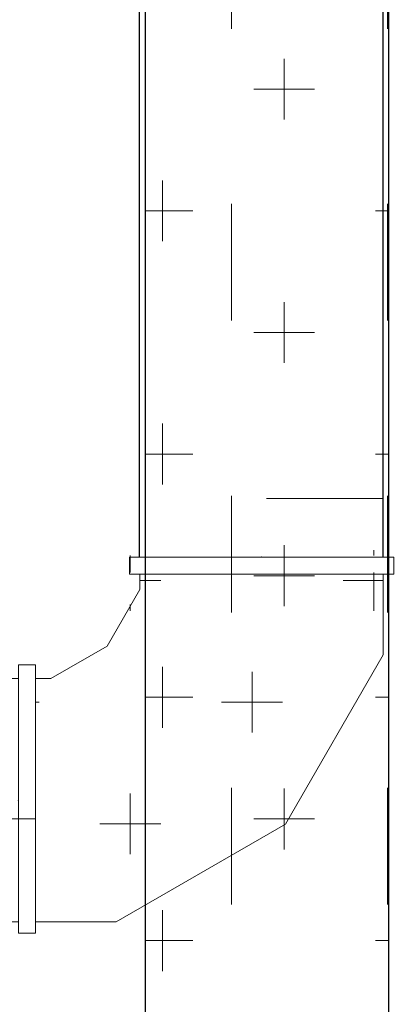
# Model space of a CAD drawing. Header units: millimetres. Extents: x -367720 to -162733, y 309172 to 337444.
# Tile 156 of 256: x -351786 to -351395, y 322233 to 323245. Entities that reach past the tile are written whole.
import ezdxf

# ---------------------------------------------------------------- set-up
doc = ezdxf.new("R2010")
doc.units = ezdxf.units.MM
doc.header["$LTSCALE"] = 10
doc.header["$MEASUREMENT"] = 0
doc.linetypes.add('ACAD_ISO03W100', pattern=[30, 12, -18])
doc.layers.get('0').update_dxf_attribs({"color": 255, "lineweight": 13})
for name, color, linetype, lineweight in [('VZ1', 6, 'Continuous', 18), ('vzt-izolace', 50, 'Continuous', 9), ('vzt-odvod', 6, 'Continuous', 40), ('vzt-přívod', 2, 'Continuous', 40), ('vzt-spiro', 50, 'Continuous', 5), ('vzt-čárkkovaná', 50, 'ACAD_ISO03W100', 9)]:
    doc.layers.add(name, color=color, linetype=linetype, lineweight=lineweight)
doc.styles.add('ROMANS', font='ROMANS.shx', dxfattribs={"height": 80})
pattern_1 = [(0, (-810420.72, 72798.83), (125, 125), [62.5, -187.5]), (90, (-810389.47, 72767.58), (-125, 125), [62.5, -187.5])]

# ---------------------------------------------------------------- blocks, each defined once
blk = doc.blocks.new('A$C494D1851')
at = {"layer": 'vzt-spiro'}
for p, q in [((124.7, 445.7), (106.9, 445.7)), ((106.9, 445.7), (106.9, 174.3)), ((124.7, 435.7), (124.7, 445.7)), ((124.7, 435.7), (124.7, 174.3)), ((24.2, 435), (-149.8, 334.5)), ((106.9, 435), (24.2, 435)), ((-149.8, 334.5), (-250.3, 160.5)), ((91.2, 185), (33.2, 151.5)), ((106.9, 185), (91.2, 185)), ((124.7, 174.3), (106.9, 174.3)), ((-250.3, 160.5), (-250.3, 78)), ((33.2, 151.5), (-0.3, 93.5)), ((-0.3, 93.5), (-0.3, 77.7)), ((-261.8, 77.7), (13.9, 77.7)), ((-261.8, 77.7), (-261.8, 60.4)), ((13.9, 77.7), (13.9, 60.4)), ((-261.8, 60.4), (13.9, 60.4))]:
    blk.add_line(p, q, dxfattribs=at)
for p in [(124.7, 310), (-125.3, 60)]:
    blk.add_point(p, dxfattribs=at)
at = {"layer": 'vzt-čárkkovaná'}
for p, q in [((184.7, 435), (124.7, 435)), ((184.7, 435), (184.7, 184.7)), ((184.7, 184.7), (124.7, 184.7)), ((-250.3, 0), (-250.3, 60.4)), ((0, 0), (0, 60.4)), ((-250.3, 0), (0, 0))]:
    blk.add_line(p, q, dxfattribs=at)
blk = doc.blocks.new('A$C44067DDB')
at = {"layer": 'vzt-izolace'}
h = blk.add_hatch(dxfattribs=at)
h.set_pattern_fill('CROSS', color=256, scale=500)
h.set_pattern_definition([(0, (-810420.72, 117365.74), (125, 125), [62.5, -187.5]), (90, (-810389.47, 117334.5), (-125, 125), [62.5, -187.5])])
edge = h.paths.add_edge_path()
edge.add_line((13267.2892, 11556.6431), (13267.2892, 11280.9155))
edge = h.paths.add_edge_path()
edge.add_line((13284.6221, 11556.6431), (13284.6221, 11280.9155))
edge = h.paths.add_edge_path()
edge.add_arc((13035.0379, 11420.1415), 135, 67.8083934, 292.1916066)
edge = h.paths.add_edge_path(flags=16)
edge.add_arc((13035.0379, 11420.1415), 125, 90, 270)
edge = h.paths.add_edge_path()
edge.add_line((13035.0379, 11545.1415), (13267.0793, 11545.1415))
edge = h.paths.add_edge_path()
edge.add_line((13267.2892, 11556.6431), (13284.6221, 11556.6431))
edge = h.paths.add_edge_path()
edge.add_line((13035.0379, 11295.1415), (13267.2892, 11295.1415))
edge = h.paths.add_edge_path()
edge.add_line((13267.2892, 11280.9155), (13284.6221, 11280.9155))
edge = h.paths.add_edge_path()
edge.add_line((13345.0379, 11545.1415), (13345.0379, 11295.1415))
edge = h.paths.add_edge_path()
edge.add_line((13345.0379, 11545.1415), (13284.6221, 11545.1415))
edge = h.paths.add_edge_path()
edge.add_line((13345.0379, 11295.1415), (13284.6221, 11295.1415))
edge = h.paths.add_edge_path()
edge.add_line((13436.2892, 11836.6431), (13436.2892, 11560.9155))
edge = h.paths.add_edge_path()
edge.add_line((13453.6221, 11836.6431), (13453.6221, 11560.9155))
edge = h.paths.add_edge_path()
edge.add_arc((13204.0379, 11700.1415), 135, 67.8083934, 292.1916066)
edge = h.paths.add_edge_path(flags=16)
edge.add_arc((13204.0379, 11700.1415), 125, 90, 270)
edge = h.paths.add_edge_path()
edge.add_line((13204.0379, 11825.1415), (13436.0793, 11825.1415))
edge = h.paths.add_edge_path()
edge.add_line((13436.2892, 11836.6431), (13453.6221, 11836.6431))
edge = h.paths.add_edge_path()
edge.add_line((13204.0379, 11575.1415), (13436.2892, 11575.1415))
edge = h.paths.add_edge_path()
edge.add_line((13436.2892, 11560.9155), (13453.6221, 11560.9155))
edge = h.paths.add_edge_path()
edge.add_line((13514.0379, 11825.1415), (13514.0379, 11575.1415))
edge = h.paths.add_edge_path()
edge.add_line((13514.0379, 11825.1415), (13453.6221, 11825.1415))
edge = h.paths.add_edge_path()
edge.add_line((13514.0379, 11575.1415), (13453.6221, 11575.1415))
edge = h.paths.add_edge_path()
edge.add_line((13501.3145, 11825.8656), (13501.3145, 11835.8595))
edge = h.paths.add_edge_path()
edge.add_line((13501.3145, 11835.8595), (13519.0632, 11835.8595))
edge = h.paths.add_edge_path()
edge.add_line((13519.0632, 11835.8595), (13519.0632, 11564.4235))
edge = h.paths.add_edge_path()
edge.add_line((13501.3145, 11825.8656), (13501.3145, 11564.4235))
edge = h.paths.add_edge_path()
edge.add_line((13887.8161, 11467.8902), (13612.0885, 11467.8902))
edge = h.paths.add_edge_path()
edge.add_line((13612.0885, 11467.8902), (13612.0885, 11450.5573))
edge = h.paths.add_edge_path()
edge.add_line((13601.7955, 11825.1415), (13775.8336, 11724.6606))
edge = h.paths.add_edge_path()
edge.add_line((13775.8336, 11724.6606), (13876.3145, 11550.6225))
edge = h.paths.add_edge_path()
edge.add_line((13519.0632, 11825.1415), (13601.7955, 11825.1415))
edge = h.paths.add_edge_path()
edge.add_line((13534.8082, 11575.1415), (13592.8209, 11541.6479))
edge = h.paths.add_edge_path()
edge.add_line((13592.8209, 11541.6479), (13626.3145, 11483.6352))
edge = h.paths.add_edge_path()
edge.add_line((13626.3145, 11483.6352), (13626.3145, 11467.8902))
edge = h.paths.add_edge_path()
edge.add_line((13876.3145, 11550.6225), (13876.3145, 11468.1))
edge = h.paths.add_edge_path()
edge.add_line((13501.3145, 11564.4235), (13519.0632, 11564.4235))
edge = h.paths.add_edge_path()
edge.add_line((13519.0632, 11575.1415), (13534.8082, 11575.1415))
edge = h.paths.add_edge_path()
edge.add_line((13887.8161, 11467.8902), (13887.8161, 11450.5573))
edge = h.paths.add_edge_path()
edge.add_line((13887.8161, 11450.5573), (13612.0885, 11450.5573))
edge = h.paths.add_edge_path()
edge.add_line((13876.3145, 11390.1415), (13626.002, 11390.1415))
edge = h.paths.add_edge_path()
edge.add_line((13876.3145, 11390.1415), (13876.3145, 11450.5573))
edge = h.paths.add_edge_path()
edge.add_line((13626.002, 11390.1415), (13626.002, 11450.5573))
edge = h.paths.add_edge_path()
edge.add_line((13441.3145, 11825.1415), (13441.3145, 11574.829))
edge = h.paths.add_edge_path()
edge.add_line((13441.3145, 11574.829), (13501.3145, 11574.829))
edge = h.paths.add_edge_path()
edge.add_line((13441.3145, 11825.1415), (13501.3145, 11825.1415))
edge = h.paths.add_edge_path()
edge.add_line((13388.5379, 10975.785), (13388.5379, 11225.785))
edge = h.paths.add_edge_path()
edge.add_line((13388.5379, 11225.785), (13448.5379, 11225.785))
edge = h.paths.add_edge_path()
edge.add_line((13448.5379, 11229.785), (13448.5379, 10971.785))
edge = h.paths.add_edge_path()
edge.add_line((13448.5379, 11229.785), (13456.5379, 11229.785))
edge = h.paths.add_edge_path()
edge.add_line((13456.5379, 11229.785), (13456.5379, 10971.785))
edge = h.paths.add_edge_path()
edge.add_line((13594.5379, 11184.785), (13594.5379, 11016.785))
edge = h.paths.add_edge_path()
edge.add_line((13602.5379, 11184.785), (13602.5379, 11016.785))
edge = h.paths.add_edge_path()
edge.add_line((13642.5379, 11180.785), (13602.5379, 11180.785))
edge = h.paths.add_edge_path()
edge.add_line((13642.5379, 11020.785), (13642.5379, 11180.785))
edge = h.paths.add_edge_path()
edge.add_line((13602.5379, 11184.785), (13594.5379, 11184.785))
edge = h.paths.add_edge_path()
edge.add_line((13456.5379, 11225.785), (13594.5379, 11180.785))
edge = h.paths.add_edge_path()
edge.add_line((13388.5379, 10975.785), (13448.5379, 10975.785))
edge = h.paths.add_edge_path()
edge.add_line((13448.5379, 10971.785), (13456.5379, 10971.785))
edge = h.paths.add_edge_path()
edge.add_line((13642.5379, 11020.785), (13602.5379, 11020.785))
edge = h.paths.add_edge_path()
edge.add_line((13602.5379, 11016.785), (13594.5379, 11016.785))
edge = h.paths.add_edge_path()
edge.add_line((13456.5379, 10975.785), (13594.5379, 11020.785))
edge = h.paths.add_edge_path()
edge.add_line((13376.0379, 10975.785), (13263.249, 10975.785))
edge = h.paths.add_edge_path()
edge.add_line((13376.0379, 11225.785), (13265.0678, 11225.785))
edge = h.paths.add_edge_path()
edge.add_arc((13205.0379, 11100.785), 137.5, 0, 360)
edge = h.paths.add_edge_path()
edge.add_line((13012.1629, 10963.285), (13012.1629, 11100.785))
edge = h.paths.add_edge_path()
edge.add_line((13024.6629, 11100.785), (13024.6629, 10963.285))
edge = h.paths.add_edge_path()
edge.add_line((13148.6633, 10975.785), (13024.6629, 10975.785))
edge = h.paths.add_edge_path()
edge.add_line((13145.6319, 11225.785), (13024.6629, 11225.785))
edge = h.paths.add_edge_path()
edge.add_line((12952.1629, 11100.785), (12952.1629, 11225.785))
edge = h.paths.add_edge_path()
edge.add_line((13012.1629, 11238.285), (13012.1629, 11100.785))
edge = h.paths.add_edge_path()
edge.add_line((13024.6629, 11100.785), (13024.6629, 11238.285))
edge = h.paths.add_edge_path()
edge.add_line((12952.1629, 11225.785), (13012.1629, 11225.785))
edge = h.paths.add_edge_path()
edge.add_line((13012.1629, 11238.285), (13024.6629, 11238.285))
edge = h.paths.add_edge_path()
edge.add_line((12952.1629, 11100.785), (12952.1629, 10975.785))
edge = h.paths.add_edge_path()
edge.add_line((12952.1629, 10975.785), (13012.1629, 10975.785))
edge = h.paths.add_edge_path(flags=16)
edge.add_arc((13205.0379, 11100.785), 125, 0, 360)
edge = h.paths.add_edge_path()
edge.add_line((13012.1629, 10963.285), (13024.6629, 10963.285))
edge = h.paths.add_edge_path()
edge.add_line((13388.5379, 10963.285), (13388.5379, 11100.785))
edge = h.paths.add_edge_path()
edge.add_line((13376.0379, 11100.785), (13376.0379, 10963.285))
edge = h.paths.add_edge_path()
edge.add_line((13376.0379, 11100.785), (13376.0379, 11238.285))
edge = h.paths.add_edge_path()
edge.add_line((13388.5379, 11238.285), (13388.5379, 11100.785))
edge = h.paths.add_edge_path(flags=16)
edge.add_line((13448.5379, 11100.785), (13448.5379, 11225.785))
edge = h.paths.add_edge_path()
edge.add_line((13388.5379, 11238.285), (13376.0379, 11238.285))
edge = h.paths.add_edge_path(flags=16)
edge.add_line((13448.5379, 11100.785), (13448.5379, 10975.785))
edge = h.paths.add_edge_path()
edge.add_line((13388.5379, 10963.285), (13376.0379, 10963.285))
edge = h.paths.add_edge_path()
edge.add_line((12420.4521, 10916.4949), (12420.4521, 10926.4887))
edge = h.paths.add_edge_path()
edge.add_line((12420.4521, 10926.4887), (12402.7034, 10926.4887))
edge = h.paths.add_edge_path()
edge.add_line((12402.7034, 10926.4887), (12402.7034, 10655.0528))
edge = h.paths.add_edge_path()
edge.add_line((12420.4521, 10916.4949), (12420.4521, 10655.0528))
edge = h.paths.add_edge_path()
edge.add_line((12128.4933, 10813.6908), (12323.4622, 10618.7219))
edge = h.paths.add_edge_path()
edge.add_line((12323.4622, 10618.7219), (12311.206, 10606.4657))
edge = h.paths.add_edge_path()
edge.add_line((12402.7034, 10915.7707), (12319.9712, 10915.7707))
edge = h.paths.add_edge_path()
edge.add_line((12324.5362, 10639.9146), (12313.4029, 10628.7812))
edge = h.paths.add_edge_path()
edge.add_line((12195.1267, 10864.0585), (12136.7746, 10805.7063))
edge = h.paths.add_edge_path()
edge.add_line((12420.4521, 10655.0528), (12402.7034, 10655.0528))
edge = h.paths.add_edge_path()
edge.add_line((12402.7034, 10665.7707), (12386.9585, 10665.7707))
edge = h.paths.add_edge_path()
edge.add_line((12128.4933, 10813.6908), (12116.2371, 10801.4346))
edge = h.paths.add_edge_path()
edge.add_line((12116.2371, 10801.4346), (12311.206, 10606.4657))
edge = h.paths.add_edge_path()
edge.add_line((12081.6496, 10750.5813), (12258.4263, 10573.8046))
edge = h.paths.add_edge_path()
edge.add_line((12081.6496, 10750.5813), (12124.37, 10793.3017))
edge = h.paths.add_edge_path()
edge.add_line((12258.6472, 10573.5836), (12301.3676, 10616.3041))
edge = h.paths.add_edge_path()
edge.add_line((12480.4521, 10915.7707), (12480.4521, 10665.4582))
edge = h.paths.add_edge_path()
edge.add_line((12480.4521, 10665.4582), (12420.4521, 10665.4582))
edge = h.paths.add_edge_path()
edge.add_line((12480.4521, 10915.7707), (12420.4521, 10915.7707))
edge = h.paths.add_edge_path()
edge.add_line((12195.1267, 10864.0585), (12319.9712, 10915.7707))
edge = h.paths.add_edge_path()
edge.add_line((12324.5362, 10639.9146), (12386.9585, 10665.7707))
edge = h.paths.add_edge_path()
edge.add_line((12785.0379, 10935.785), (12785.0379, 10645.785))
edge = h.paths.add_edge_path(flags=17)
edge.add_line((13160.0379, 10790.785), (13143.291, 10728.285))
edge.add_line((13143.291, 10728.285), (13160.0379, 10790.785))
edge.add_line((13160.0379, 10790.785), (13143.291, 10728.285))
edge.add_line((13143.291, 10728.285), (13160.0379, 10790.785))
edge.add_line((13160.0379, 10790.785), (13143.291, 10728.285))
edge.add_line((13143.291, 10728.285), (13160.0379, 10790.785))
edge.add_line((13160.0379, 10790.785), (13143.291, 10728.285))
edge.add_line((13143.291, 10728.285), (13160.0379, 10790.785))
edge.add_line((13160.0379, 10790.785), (13143.291, 10728.285))
edge.add_line((13143.291, 10728.285), (13160.0379, 10790.785))
edge.add_line((13160.0379, 10790.785), (13143.291, 10728.285))
edge.add_line((13143.291, 10728.285), (13160.0379, 10790.785))
edge.add_line((13160.0379, 10790.785), (13143.291, 10728.285))
edge.add_line((13143.291, 10728.285), (13160.0379, 10790.785))
edge.add_line((13160.0379, 10790.785), (13143.291, 10728.285))
edge.add_line((13143.291, 10728.285), (13160.0379, 10790.785))
edge.add_line((13143.291, 10728.285), (13097.5379, 10682.5318))
edge.add_line((13097.5379, 10682.5318), (13143.291, 10728.285))
edge.add_line((13143.291, 10728.285), (13097.5379, 10682.5318))
edge.add_line((13097.5379, 10682.5318), (13143.291, 10728.285))
edge.add_line((13143.291, 10728.285), (13097.5379, 10682.5318))
edge.add_line((13097.5379, 10682.5318), (13143.291, 10728.285))
edge.add_line((13143.291, 10728.285), (13097.5379, 10682.5318))
edge.add_line((13097.5379, 10682.5318), (13143.291, 10728.285))
edge.add_line((13143.291, 10728.285), (13097.5379, 10682.5318))
edge.add_line((13097.5379, 10682.5318), (13143.291, 10728.285))
edge.add_line((13143.291, 10728.285), (13097.5379, 10682.5318))
edge.add_line((13097.5379, 10682.5318), (13143.291, 10728.285))
edge.add_line((13143.291, 10728.285), (13097.5379, 10682.5318))
edge.add_line((13097.5379, 10682.5318), (13143.291, 10728.285))
edge.add_line((13143.291, 10728.285), (13097.5379, 10682.5318))
edge.add_line((13097.5379, 10682.5318), (13143.291, 10728.285))
edge.add_line((13097.5379, 10682.5318), (13035.0379, 10665.785))
edge.add_line((13035.0379, 10665.785), (13097.5379, 10682.5318))
edge.add_line((13097.5379, 10682.5318), (13035.0379, 10665.785))
edge.add_line((13035.0379, 10665.785), (13097.5379, 10682.5318))
edge.add_line((13097.5379, 10682.5318), (13035.0379, 10665.785))
edge.add_line((13035.0379, 10665.785), (13097.5379, 10682.5318))
edge.add_line((13097.5379, 10682.5318), (13035.0379, 10665.785))
edge.add_line((13035.0379, 10665.785), (13097.5379, 10682.5318))
edge.add_line((13097.5379, 10682.5318), (13035.0379, 10665.785))
edge.add_line((13035.0379, 10665.785), (13097.5379, 10682.5318))
edge.add_line((13097.5379, 10682.5318), (13035.0379, 10665.785))
edge.add_line((13035.0379, 10665.785), (13097.5379, 10682.5318))
edge.add_line((13097.5379, 10682.5318), (13035.0379, 10665.785))
edge.add_line((13035.0379, 10665.785), (13097.5379, 10682.5318))
edge.add_line((13097.5379, 10682.5318), (13035.0379, 10665.785))
edge.add_line((13035.0379, 10665.785), (13097.5379, 10682.5318))
edge.add_line((13035.0379, 10665.785), (12972.5379, 10682.5318))
edge.add_line((12972.5379, 10682.5318), (13035.0379, 10665.785))
edge.add_line((13035.0379, 10665.785), (12972.5379, 10682.5318))
edge.add_line((12972.5379, 10682.5318), (13035.0379, 10665.785))
edge.add_line((13035.0379, 10665.785), (12972.5379, 10682.5318))
edge.add_line((12972.5379, 10682.5318), (13035.0379, 10665.785))
edge.add_line((13035.0379, 10665.785), (12972.5379, 10682.5318))
edge.add_line((12972.5379, 10682.5318), (13035.0379, 10665.785))
edge.add_line((13035.0379, 10665.785), (12972.5379, 10682.5318))
edge.add_line((12972.5379, 10682.5318), (13035.0379, 10665.785))
edge.add_line((13035.0379, 10665.785), (12972.5379, 10682.5318))
edge.add_line((12972.5379, 10682.5318), (13035.0379, 10665.785))
edge.add_line((13035.0379, 10665.785), (12972.5379, 10682.5318))
edge.add_line((12972.5379, 10682.5318), (13035.0379, 10665.785))
edge.add_line((13035.0379, 10665.785), (12972.5379, 10682.5318))
edge.add_line((12972.5379, 10682.5318), (13035.0379, 10665.785))
edge.add_line((12972.5379, 10682.5318), (12926.7847, 10728.285))
edge.add_line((12926.7847, 10728.285), (12972.5379, 10682.5318))
edge.add_line((12972.5379, 10682.5318), (12926.7847, 10728.285))
edge.add_line((12926.7847, 10728.285), (12972.5379, 10682.5318))
edge.add_line((12972.5379, 10682.5318), (12926.7847, 10728.285))
edge.add_line((12926.7847, 10728.285), (12972.5379, 10682.5318))
edge.add_line((12972.5379, 10682.5318), (12926.7847, 10728.285))
edge.add_line((12926.7847, 10728.285), (12972.5379, 10682.5318))
edge.add_line((12972.5379, 10682.5318), (12926.7847, 10728.285))
edge.add_line((12926.7847, 10728.285), (12972.5379, 10682.5318))
edge.add_line((12972.5379, 10682.5318), (12926.7847, 10728.285))
edge.add_line((12926.7847, 10728.285), (12972.5379, 10682.5318))
edge.add_line((12972.5379, 10682.5318), (12926.7847, 10728.285))
edge.add_line((12926.7847, 10728.285), (12972.5379, 10682.5318))
edge.add_line((12972.5379, 10682.5318), (12926.7847, 10728.285))
edge.add_line((12926.7847, 10728.285), (12972.5379, 10682.5318))
edge.add_line((12926.7847, 10728.285), (12910.0379, 10790.785))
edge.add_line((12910.0379, 10790.785), (12926.7847, 10728.285))
edge.add_line((12926.7847, 10728.285), (12910.0379, 10790.785))
edge.add_line((12910.0379, 10790.785), (12926.7847, 10728.285))
edge.add_line((12926.7847, 10728.285), (12910.0379, 10790.785))
edge.add_line((12910.0379, 10790.785), (12926.7847, 10728.285))
edge.add_line((12926.7847, 10728.285), (12910.0379, 10790.785))
edge.add_line((12910.0379, 10790.785), (12926.7847, 10728.285))
edge.add_line((12926.7847, 10728.285), (12910.0379, 10790.785))
edge.add_line((12910.0379, 10790.785), (12926.7847, 10728.285))
edge.add_line((12926.7847, 10728.285), (12910.0379, 10790.785))
edge.add_line((12910.0379, 10790.785), (12926.7847, 10728.285))
edge.add_line((12926.7847, 10728.285), (12910.0379, 10790.785))
edge.add_line((12910.0379, 10790.785), (12926.7847, 10728.285))
edge.add_line((12926.7847, 10728.285), (12910.0379, 10790.785))
edge.add_line((12910.0379, 10790.785), (12926.7847, 10728.285))
edge.add_line((12910.0379, 10790.785), (12926.7847, 10853.285))
edge.add_line((12926.7847, 10853.285), (12910.0379, 10790.785))
edge.add_line((12910.0379, 10790.785), (12926.7847, 10853.285))
edge.add_line((12926.7847, 10853.285), (12910.0379, 10790.785))
edge.add_line((12910.0379, 10790.785), (12926.7847, 10853.285))
edge.add_line((12926.7847, 10853.285), (12910.0379, 10790.785))
edge.add_line((12910.0379, 10790.785), (12926.7847, 10853.285))
edge.add_line((12926.7847, 10853.285), (12910.0379, 10790.785))
edge.add_line((12910.0379, 10790.785), (12926.7847, 10853.285))
edge.add_line((12926.7847, 10853.285), (12910.0379, 10790.785))
edge.add_line((12910.0379, 10790.785), (12926.7847, 10853.285))
edge.add_line((12926.7847, 10853.285), (12910.0379, 10790.785))
edge.add_line((12910.0379, 10790.785), (12926.7847, 10853.285))
edge.add_line((12926.7847, 10853.285), (12910.0379, 10790.785))
edge.add_line((12910.0379, 10790.785), (12926.7847, 10853.285))
edge.add_line((12926.7847, 10853.285), (12910.0379, 10790.785))
edge.add_line((12926.7847, 10853.285), (12972.5379, 10899.0381))
edge.add_line((12972.5379, 10899.0381), (12926.7847, 10853.285))
edge.add_line((12926.7847, 10853.285), (12972.5379, 10899.0381))
edge.add_line((12972.5379, 10899.0381), (12926.7847, 10853.285))
edge.add_line((12926.7847, 10853.285), (12972.5379, 10899.0381))
edge.add_line((12972.5379, 10899.0381), (12926.7847, 10853.285))
edge.add_line((12926.7847, 10853.285), (12972.5379, 10899.0381))
edge.add_line((12972.5379, 10899.0381), (12926.7847, 10853.285))
edge.add_line((12926.7847, 10853.285), (12972.5379, 10899.0381))
edge.add_line((12972.5379, 10899.0381), (12926.7847, 10853.285))
edge.add_line((12926.7847, 10853.285), (12972.5379, 10899.0381))
edge.add_line((12972.5379, 10899.0381), (12926.7847, 10853.285))
edge.add_line((12926.7847, 10853.285), (12972.5379, 10899.0381))
edge.add_line((12972.5379, 10899.0381), (12926.7847, 10853.285))
edge.add_line((12926.7847, 10853.285), (12972.5379, 10899.0381))
edge.add_line((12972.5379, 10899.0381), (12926.7847, 10853.285))
edge.add_line((12972.5379, 10899.0381), (13035.0379, 10915.785))
edge.add_line((13035.0379, 10915.785), (12972.5379, 10899.0381))
edge.add_line((12972.5379, 10899.0381), (13035.0379, 10915.785))
edge.add_line((13035.0379, 10915.785), (12972.5379, 10899.0381))
edge.add_line((12972.5379, 10899.0381), (13035.0379, 10915.785))
edge.add_line((13035.0379, 10915.785), (12972.5379, 10899.0381))
edge.add_line((12972.5379, 10899.0381), (13035.0379, 10915.785))
edge.add_line((13035.0379, 10915.785), (12972.5379, 10899.0381))
edge.add_line((12972.5379, 10899.0381), (13035.0379, 10915.785))
edge.add_line((13035.0379, 10915.785), (12972.5379, 10899.0381))
edge.add_line((12972.5379, 10899.0381), (13035.0379, 10915.785))
edge.add_line((13035.0379, 10915.785), (12972.5379, 10899.0381))
edge.add_line((12972.5379, 10899.0381), (13035.0379, 10915.785))
edge.add_line((13035.0379, 10915.785), (12972.5379, 10899.0381))
edge.add_line((12972.5379, 10899.0381), (13035.0379, 10915.785))
edge.add_line((13035.0379, 10915.785), (12972.5379, 10899.0381))
edge.add_line((13035.0379, 10915.785), (13097.5379, 10899.0381))
edge.add_line((13097.5379, 10899.0381), (13035.0379, 10915.785))
edge.add_line((13035.0379, 10915.785), (13097.5379, 10899.0381))
edge.add_line((13097.5379, 10899.0381), (13035.0379, 10915.785))
edge.add_line((13035.0379, 10915.785), (13097.5379, 10899.0381))
edge.add_line((13097.5379, 10899.0381), (13035.0379, 10915.785))
edge.add_line((13035.0379, 10915.785), (13097.5379, 10899.0381))
edge.add_line((13097.5379, 10899.0381), (13035.0379, 10915.785))
edge.add_line((13035.0379, 10915.785), (13097.5379, 10899.0381))
edge.add_line((13097.5379, 10899.0381), (13035.0379, 10915.785))
edge.add_line((13035.0379, 10915.785), (13097.5379, 10899.0381))
edge.add_line((13097.5379, 10899.0381), (13035.0379, 10915.785))
edge.add_line((13035.0379, 10915.785), (13097.5379, 10899.0381))
edge.add_line((13097.5379, 10899.0381), (13035.0379, 10915.785))
edge.add_line((13035.0379, 10915.785), (13097.5379, 10899.0381))
edge.add_line((13097.5379, 10899.0381), (13035.0379, 10915.785))
edge.add_line((13097.5379, 10899.0381), (13143.291, 10853.285))
edge.add_line((13143.291, 10853.285), (13097.5379, 10899.0381))
edge.add_line((13097.5379, 10899.0381), (13143.291, 10853.285))
edge.add_line((13143.291, 10853.285), (13097.5379, 10899.0381))
edge.add_line((13097.5379, 10899.0381), (13143.291, 10853.285))
edge.add_line((13143.291, 10853.285), (13097.5379, 10899.0381))
edge.add_line((13097.5379, 10899.0381), (13143.291, 10853.285))
edge.add_line((13143.291, 10853.285), (13097.5379, 10899.0381))
edge.add_line((13097.5379, 10899.0381), (13143.291, 10853.285))
edge.add_line((13143.291, 10853.285), (13097.5379, 10899.0381))
edge.add_line((13097.5379, 10899.0381), (13143.291, 10853.285))
edge.add_line((13143.291, 10853.285), (13097.5379, 10899.0381))
edge.add_line((13097.5379, 10899.0381), (13143.291, 10853.285))
edge.add_line((13143.291, 10853.285), (13097.5379, 10899.0381))
edge.add_line((13097.5379, 10899.0381), (13143.291, 10853.285))
edge.add_line((13143.291, 10853.285), (13097.5379, 10899.0381))
edge.add_line((13143.291, 10853.285), (13160.0379, 10790.785))
edge.add_line((13160.0379, 10790.785), (13143.291, 10853.285))
edge.add_line((13143.291, 10853.285), (13160.0379, 10790.785))
edge.add_line((13160.0379, 10790.785), (13143.291, 10853.285))
edge.add_line((13143.291, 10853.285), (13160.0379, 10790.785))
edge.add_line((13160.0379, 10790.785), (13143.291, 10853.285))
edge.add_line((13143.291, 10853.285), (13160.0379, 10790.785))
edge.add_line((13160.0379, 10790.785), (13143.291, 10853.285))
edge.add_line((13143.291, 10853.285), (13160.0379, 10790.785))
edge.add_line((13160.0379, 10790.785), (13143.291, 10853.285))
edge.add_line((13143.291, 10853.285), (13160.0379, 10790.785))
edge.add_line((13160.0379, 10790.785), (13143.291, 10853.285))
edge.add_line((13143.291, 10853.285), (13160.0379, 10790.785))
edge.add_line((13160.0379, 10790.785), (13143.291, 10853.285))
edge.add_line((13143.291, 10853.285), (13160.0379, 10790.785))
edge.add_line((13160.0379, 10790.785), (13143.291, 10853.285))
h.paths.add_polyline_path([(12802.7865, 10930.011), (12785.4536, 10930.011), (12785.4536, 10654.2834), (12802.7865, 10654.2834)])
edge = h.paths.add_edge_path()
edge.add_line((12725.0379, 10915.785), (12785.4536, 10915.785))
edge.add_line((12725.0379, 10665.785), (12785.4536, 10665.785))
edge.add_line((12725.0379, 10665.785), (12725.0379, 10915.785))
edge.add_line((13035.0379, 10915.785), (12802.7865, 10915.785))
edge.add_line((13035.0379, 10665.785), (12802.9964, 10665.785))
edge.add_arc((13035.0379, 10790.785), 125, 270, 450)
edge.add_arc((13035.0379, 10790.785), 135, 247.8083934, 472.1916066)
edge.add_line((13035.0379, 10915.785), (12785.0379, 10915.785))
edge.add_line((12785.0379, 10915.785), (12785.0379, 10665.785))
edge.add_line((12785.0379, 10665.785), (13035.0379, 10665.785))
h = blk.add_hatch(dxfattribs=at)
h.set_pattern_fill('CROSS', color=256, scale=500)
h.set_pattern_definition(pattern_1)
edge = h.paths.add_edge_path()
edge.add_line((13626.002, 11452.2008), (13876.3145, 11452.2008))
edge.add_line((13876.3145, 7571.8387), (13876.3145, 11452.2008))
edge.add_line((13626.002, 7571.8387), (13626.002, 11452.2008))
edge.add_line((13626.3145, 7631.8387), (13874.5379, 7631.8387))
h = blk.add_hatch(dxfattribs=at)
h.set_pattern_fill('CROSS', color=256, scale=500)
h.set_pattern_definition(pattern_1)
h.paths.add_polyline_path([(12775, 9825, 1), (13025, 9825, 1)])
h.paths.add_polyline_path([(13125, 9905), (12996.0469, 9905, -0.361914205), (12996.0469, 9745), (13032.7592, 9745), (13125, 9745)], flags=17)
h.paths.add_polyline_path([(13132.2513, 9950), (12991.6515, 9950, -0.099274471), (13032.7592, 9905), (13125, 9905), (13125, 9745), (13032.7592, 9745, -0.099274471), (12991.6515, 9700), (13132.2513, 9700)])
h.paths.add_polyline_path([(13210, 9950), (13149.5842, 9950), (13149.5842, 9700), (13210, 9700)])
h.paths.add_polyline_path([(13149.5842, 9961.5016), (13132.2513, 9961.5016), (13132.2513, 9685.7739), (13149.5842, 9685.7739)])
h.paths.add_polyline_path([(13495.5192, 9950.3125), (13435.5192, 9950.3125), (13435.5192, 9700), (13495.5192, 9700)])
h.paths.add_polyline_path([(13513.2679, 9960.718), (13495.5192, 9960.718), (13495.5192, 9699.2759), (13495.5192, 9689.282), (13513.2679, 9689.282)])
for p, q in [((13860.5315, 10075), (13860.5315, 10080.0751)), ((13610.5315, 10057.2513), (13610.5315, 10074.5842)), ((13860.5315, 10074.5842), (13860.5315, 10075)), ((13620.5192, 10048.8251), (13641.7815, 10048.8251)), ((13829.2815, 10048.8251), (13870.5192, 10048.8251)), ((13860.5315, 10017.5751), (13860.5315, 10057.2513)), ((13610.5315, 10017.5751), (13610.5315, 10024.2071)), ((13735.5315, 9892.5751), (13735.5315, 9955.0751)), ((13513.2679, 9923.8251), (13516.7815, 9923.8251)), ((13704.2815, 9923.8251), (13766.7815, 9923.8251)), ((13610.5315, 9767.5751), (13610.5315, 9830.0751)), ((13579.2815, 9798.8251), (13641.7815, 9798.8251))]:
    blk.add_line(p, q, dxfattribs=at)
at = {"layer": 'vzt-odvod', "lineweight": 30}
for p, q in [((13626.002, 7451.228, 2286.5553), (13626.002, 11450.5573, 3385.4939)), ((13876.002, 7451.228, 2286.5553), (13876.002, 11450.5573, 3385.4939))]:
    blk.add_line(p, q, dxfattribs=at)
at = {"layer": 'vzt-přívod', "lineweight": 30}
for p, q in [((13620.0583, 10073.0441, -16827.8732), (13620.0583, 11170.5573, -16827.8732)), ((13870.3708, 10073.0441, -16827.8732), (13870.3708, 11170.5573, -16827.8732))]:
    blk.add_line(p, q, dxfattribs=at)
at = {"layer": 'vzt-čárkkovaná'}
for p, q in [((13714.5379, 8215.9953, 2272), (13714.5379, 10940.785, 2338.0718)), ((13874.5379, 8215.9953, 2272), (13874.5379, 10940.785, 2272))]:
    blk.add_line(p, q, dxfattribs=at)
at = {"layer": 'vzt-přívod', "lineweight": 30, "xscale": -1, "rotation": 270}
blk.add_blockref('A$C494D1851', (13435.3708, 9948.3566, -16827.8732), dxfattribs=at)
at = {"layer": 'VZ1', "extrusion": (1.04009e-13, 1, -4.87544e-15), "style": 'ROMANS', "width": 0.8, "flags": 1}
for tag in ['KOTA', 'USEK', 'TVAR', 'POS', 'NB2', 'NB1', 'VS', 'LT', 'D']:
    blk.add_attdef(tag, (-111318.983, 5039.0799, 11669.1415), '', height=1, dxfattribs=at)
at = {"layer": 'VZ1', "extrusion": (1, -3.06152e-16, 0), "style": 'ROMANS', "width": 0.8, "flags": 1}
for tag in ['NB2', 'NB1', 'PRUTOK', 'USEK', 'KOTA', 'NAZEV', 'PRIRUBA2', 'POS', 'MATERIAL', 'PRUMER', 'PLOCHA', 'LT', 'UHEL', 'R', 'D', 'TVAR']:
    blk.add_attdef(tag, (11669.1415, 5039.0799, 111318.983), '', height=1, rotation=90, dxfattribs=at)
at = {"layer": 'VZ1', "extrusion": (-2.71917e-32, 1, -4.44089e-16), "style": 'ROMANS', "width": 0.8, "flags": 1}
for tag, p in [('MATERIAL', (-177204.9859, 2943.2966, 11491.6104)), ('PRIRUBA', (-177204.9859, 2943.2966, 11491.6104)), ('PRUTOK', (-177204.9859, 2943.2966, 11491.6104)), ('PLOCHA', (-177204.9859, 2943.2966, 11491.6104)), ('OBVOD', (-177204.9859, 2943.2966, 11491.6104)), ('NAZEV', (-177204.9859, 2943.2966, 11491.6104)), ('KOTA', (-177204.9859, 2943.2966, 11491.6104)), ('USEK', (-177204.9859, 2943.2966, 11491.6104)), ('TVAR', (-177204.9859, 2943.2966, 11491.6104)), ('NBN', (-177204.9859, 2943.2966, 11491.6104)), ('POS', (-177204.9859, 2943.2966, 11491.6104)), ('NB3', (-177204.9859, 2943.2966, 11491.6104)), ('VS', (-177204.9859, 2943.2966, 11491.6104)), ('LT', (-177204.9859, 2943.2966, 11491.6104)), ('B', (-177204.9859, 2943.2966, 11491.6104)), ('R', (-177204.9859, 2943.2966, 11491.6104)), ('A', (-177204.9859, 2943.2966, 11491.6104)), ('MATERIAL', (-11332.888, 6131.7212, 9501.275)), ('MATERIAL', (-11332.9671, 2943.2966, 9501.275)), ('PRIRUBA', (-11332.888, 6131.7212, 9501.275)), ('PRIRUBA', (-11332.9671, 2943.2966, 9501.275)), ('PRUTOK', (-11332.888, 6131.7212, 9501.275)), ('PRUTOK', (-11332.9671, 2943.2966, 9501.275)), ('PLOCHA', (-11332.888, 6131.7212, 9501.275)), ('PLOCHA', (-11332.9671, 2943.2966, 9501.275)), ('OBVOD', (-11332.888, 6131.7212, 9501.275)), ('OBVOD', (-11332.9671, 2943.2966, 9501.275)), ('NAZEV', (-11332.888, 6131.7212, 9501.275)), ('NAZEV', (-11332.9671, 2943.2966, 9501.275)), ('KOTA', (-11332.888, 6131.7212, 9501.275)), ('USEK', (-11332.888, 6131.7212, 9501.275)), ('KOTA', (-11332.9671, 2943.2966, 9501.275)), ('USEK', (-11332.9671, 2943.2966, 9501.275)), ('TVAR', (-11332.888, 6131.7212, 9501.275)), ('TVAR', (-11332.9671, 2943.2966, 9501.275)), ('NBN', (-11332.888, 6131.7212, 9501.275)), ('NBN', (-11332.9671, 2943.2966, 9501.275)), ('POS', (-11332.888, 6131.7212, 9501.275)), ('NB3', (-11332.888, 6131.7212, 9501.275)), ('POS', (-11332.9671, 2943.2966, 9501.275)), ('NB3', (-11332.9671, 2943.2966, 9501.275)), ('VS', (-11332.888, 6131.7212, 9501.275)), ('LT', (-11332.888, 6131.7212, 9501.275)), ('VS', (-11332.9671, 2943.2966, 9501.275)), ('LT', (-11332.9671, 2943.2966, 9501.275)), ('B', (-11332.888, 6131.7212, 9501.275)), ('R', (-11332.888, 6131.7212, 9501.275)), ('A', (-11332.888, 6131.7212, 9501.275)), ('B', (-11332.9671, 2943.2966, 9501.275)), ('R', (-11332.9671, 2943.2966, 9501.275)), ('A', (-11332.9671, 2943.2966, 9501.275)), ('MATERIAL', (-109446.9123, 2943.2966, 9501.275)), ('PRIRUBA', (-109446.9123, 2943.2966, 9501.275)), ('PRUTOK', (-109446.9123, 2943.2966, 9501.275)), ('PLOCHA', (-109446.9123, 2943.2966, 9501.275)), ('OBVOD', (-109446.9123, 2943.2966, 9501.275)), ('NAZEV', (-109446.9123, 2943.2966, 9501.275)), ('KOTA', (-109446.9123, 2943.2966, 9501.275)), ('USEK', (-109446.9123, 2943.2966, 9501.275)), ('TVAR', (-109446.9123, 2943.2966, 9501.275)), ('NBN', (-109446.9123, 2943.2966, 9501.275)), ('POS', (-109446.9123, 2943.2966, 9501.275)), ('NB3', (-109446.9123, 2943.2966, 9501.275)), ('VS', (-109446.9123, 2943.2966, 9501.275)), ('LT', (-109446.9123, 2943.2966, 9501.275)), ('B', (-109446.9123, 2943.2966, 9501.275)), ('R', (-109446.9123, 2943.2966, 9501.275)), ('A', (-109446.9123, 2943.2966, 9501.275))]:
    blk.add_attdef(tag, p, '', height=1, dxfattribs=at)
at = {"layer": 'VZ1', "extrusion": (-1, 0, 0), "style": 'ROMANS', "width": 0.8, "flags": 1}
for tag, p in [('NB3', (-11312.8354, 2943.2966, -178642.0188)), ('PRUTOK', (-11312.8354, 2943.2966, -178642.0188)), ('USEK', (-11312.8354, 2943.2966, -178642.0188)), ('VS', (-11312.8354, 2943.2966, -178642.0188)), ('NAZEV', (-11312.8354, 2943.2966, -178642.0188)), ('KOTA', (-11312.8354, 2943.2966, -178642.0188)), ('POS', (-11312.8354, 2943.2966, -178642.0188)), ('MATERIAL', (-11312.8354, 2943.2966, -178642.0188)), ('PRIRUBA', (-11312.8354, 2943.2966, -178642.0188)), ('PLOCHA', (-11312.8354, 2943.2966, -178642.0188)), ('OBVOD', (-11312.8354, 2943.2966, -178642.0188)), ('R', (-11312.8354, 2943.2966, -178642.0188)), ('LT', (-11312.8354, 2943.2966, -178642.0188)), ('B', (-11312.8354, 2943.2966, -178642.0188)), ('A', (-11312.8354, 2943.2966, -178642.0188)), ('TVAR', (-11312.8354, 2943.2966, -178642.0188)), ('NB3', (-9322.5, 6131.7212, -12769.9209)), ('PRUTOK', (-9322.5, 6131.7212, -12769.9209)), ('USEK', (-9322.5, 6131.7212, -12769.9209)), ('VS', (-9322.5, 6131.7212, -12769.9209)), ('NAZEV', (-9322.5, 6131.7212, -12769.9209)), ('KOTA', (-9322.5, 6131.7212, -12769.9209)), ('POS', (-9322.5, 6131.7212, -12769.9209)), ('MATERIAL', (-9322.5, 6131.7212, -12769.9209)), ('PRIRUBA', (-9322.5, 6131.7212, -12769.9209)), ('PLOCHA', (-9322.5, 6131.7212, -12769.9209)), ('OBVOD', (-9322.5, 6131.7212, -12769.9209)), ('R', (-9322.5, 6131.7212, -12769.9209)), ('LT', (-9322.5, 6131.7212, -12769.9209)), ('B', (-9322.5, 6131.7212, -12769.9209)), ('A', (-9322.5, 6131.7212, -12769.9209)), ('TVAR', (-9322.5, 6131.7212, -12769.9209)), ('NB3', (-9322.5, 2943.2966, -12770)), ('PRUTOK', (-9322.5, 2943.2966, -12770)), ('USEK', (-9322.5, 2943.2966, -12770)), ('VS', (-9322.5, 2943.2966, -12770)), ('NAZEV', (-9322.5, 2943.2966, -12770)), ('KOTA', (-9322.5, 2943.2966, -12770)), ('POS', (-9322.5, 2943.2966, -12770)), ('MATERIAL', (-9322.5, 2943.2966, -12770)), ('PRIRUBA', (-9322.5, 2943.2966, -12770)), ('PLOCHA', (-9322.5, 2943.2966, -12770)), ('OBVOD', (-9322.5, 2943.2966, -12770)), ('R', (-9322.5, 2943.2966, -12770)), ('LT', (-9322.5, 2943.2966, -12770)), ('B', (-9322.5, 2943.2966, -12770)), ('A', (-9322.5, 2943.2966, -12770)), ('TVAR', (-9322.5, 2943.2966, -12770)), ('NB3', (-9322.5, 2943.2966, -110883.9452)), ('PRUTOK', (-9322.5, 2943.2966, -110883.9452)), ('USEK', (-9322.5, 2943.2966, -110883.9452)), ('VS', (-9322.5, 2943.2966, -110883.9452)), ('NAZEV', (-9322.5, 2943.2966, -110883.9452)), ('KOTA', (-9322.5, 2943.2966, -110883.9452)), ('POS', (-9322.5, 2943.2966, -110883.9452)), ('MATERIAL', (-9322.5, 2943.2966, -110883.9452)), ('PRIRUBA', (-9322.5, 2943.2966, -110883.9452)), ('PLOCHA', (-9322.5, 2943.2966, -110883.9452)), ('OBVOD', (-9322.5, 2943.2966, -110883.9452)), ('R', (-9322.5, 2943.2966, -110883.9452)), ('LT', (-9322.5, 2943.2966, -110883.9452)), ('B', (-9322.5, 2943.2966, -110883.9452)), ('A', (-9322.5, 2943.2966, -110883.9452)), ('TVAR', (-9322.5, 2943.2966, -110883.9452))]:
    blk.add_attdef(tag, p, '', height=1, rotation=270, dxfattribs=at)
at = {"layer": 'VZ1', "extrusion": (1, -2.32324e-14, 0), "style": 'ROMANS', "width": 0.8, "flags": 1}
for tag in ['NB2', 'NB1', 'PRUTOK', 'USEK', 'KOTA', 'NAZEV', 'PRIRUBA2', 'POS', 'MATERIAL', 'PRUMER', 'PLOCHA', 'LT', 'UHEL', 'R', 'D', 'TVAR']:
    blk.add_attdef(tag, (11224.1742, 2147.9426, 13745.0379), '', height=1, rotation=270, dxfattribs=at)
at = {"layer": 'VZ1', "extrusion": (-1.83691e-16, -1, 0), "style": 'ROMANS', "width": 0.8, "flags": 1}
for tag in ['POZNAMKA', 'NB2', 'NB1', 'DATA-HODNOTA', 'DATA-KLIC', 'PRUTOK', 'USEK', 'DRUHTLUM', 'ZETA', 'PR', 'TYP', 'NAZEV', 'POS', 'VETA']:
    blk.add_attdef(tag, (111863.9472, 3000, -10940.785), '', height=1, dxfattribs=at)
at = {"layer": 'VZ1', "extrusion": (0, 1, -1.26974e-15), "style": 'ROMANS', "width": 0.8, "flags": 1}
for tag in ['PRIRUBA2', 'MATERIAL', 'PRUMER', 'IZOLACE', 'PRUTOK', 'PLOCHA', 'NASTCE', 'NAZEV', 'KOTA', 'USEK', 'TVAR', 'POS', 'NB2', 'NB1', 'VS', 'LT', 'D']:
    blk.add_attdef(tag, (-111858.983, 2389.3275, 10075), '', height=1, dxfattribs=at)
at = {"layer": 'VZ1', "style": 'ROMANS', "width": 0.8, "flags": 1}
for tag in ['VS', 'OBVOD', 'USEK', 'IZOLACE', 'NASTCE', 'PRUTOK', 'KOTA', 'POS', 'PRIRUBA', 'PLOCHA', 'A1', 'TVAR', 'NB2', 'NB1', 'NAZEV', 'MATERIAL', 'LT', 'B1']:
    blk.add_attdef(tag, (12740, 9530), '', height=1, rotation=270, dxfattribs=at)
at = {"layer": 'VZ1', "extrusion": (0, -1, 0), "style": 'ROMANS', "width": 0.8, "flags": 1}
for tag, p in [('NBN', (179201.405, 2639.0523, -9490.3354)), ('NB3', (179201.405, 2639.0523, -9490.3354)), ('PRUTOK', (179201.405, 2639.0523, -9490.3354)), ('USEK', (179201.405, 2639.0523, -9490.3354)), ('VS', (179201.405, 2639.0523, -9490.3354)), ('NAZEV', (179201.405, 2639.0523, -9490.3354)), ('KOTA', (179201.405, 2639.0523, -9490.3354)), ('POS', (179201.405, 2639.0523, -9490.3354)), ('MATERIAL', (179201.405, 2639.0523, -9490.3354)), ('PRIRUBA', (179201.405, 2639.0523, -9490.3354)), ('PLOCHA', (179201.405, 2639.0523, -9490.3354)), ('OBVOD', (179201.405, 2639.0523, -9490.3354)), ('R', (179201.405, 2639.0523, -9490.3354)), ('LT', (179201.405, 2639.0523, -9490.3354)), ('B', (179201.405, 2639.0523, -9490.3354)), ('A', (179201.405, 2639.0523, -9490.3354)), ('TVAR', (179201.405, 2639.0523, -9490.3354)), ('NBN', (13329.3863, 2639.0523, -7500)), ('NB3', (13329.3863, 2639.0523, -7500)), ('PRUTOK', (13329.3863, 2639.0523, -7500)), ('USEK', (13329.3863, 2639.0523, -7500)), ('VS', (13329.3863, 2639.0523, -7500)), ('NAZEV', (13329.3863, 2639.0523, -7500)), ('KOTA', (13329.3863, 2639.0523, -7500)), ('POS', (13329.3863, 2639.0523, -7500)), ('MATERIAL', (13329.3863, 2639.0523, -7500)), ('PRIRUBA', (13329.3863, 2639.0523, -7500)), ('PLOCHA', (13329.3863, 2639.0523, -7500)), ('OBVOD', (13329.3863, 2639.0523, -7500)), ('R', (13329.3863, 2639.0523, -7500)), ('LT', (13329.3863, 2639.0523, -7500)), ('B', (13329.3863, 2639.0523, -7500)), ('A', (13329.3863, 2639.0523, -7500)), ('TVAR', (13329.3863, 2639.0523, -7500)), ('TVAR', (111443.3315, 2639.0523, -7500)), ('A', (111443.3315, 2639.0523, -7500)), ('B', (111443.3315, 2639.0523, -7500)), ('LT', (111443.3315, 2639.0523, -7500)), ('R', (111443.3315, 2639.0523, -7500)), ('OBVOD', (111443.3315, 2639.0523, -7500)), ('PLOCHA', (111443.3315, 2639.0523, -7500)), ('PRIRUBA', (111443.3315, 2639.0523, -7500)), ('MATERIAL', (111443.3315, 2639.0523, -7500)), ('POS', (111443.3315, 2639.0523, -7500)), ('KOTA', (111443.3315, 2639.0523, -7500)), ('NAZEV', (111443.3315, 2639.0523, -7500)), ('VS', (111443.3315, 2639.0523, -7500)), ('USEK', (111443.3315, 2639.0523, -7500)), ('PRUTOK', (111443.3315, 2639.0523, -7500)), ('NB3', (111443.3315, 2639.0523, -7500)), ('NBN', (111443.3315, 2639.0523, -7500)), ('NBN', (111443.3315, 2639.0523, -7500)), ('NB3', (111443.3315, 2639.0523, -7500)), ('PRUTOK', (111443.3315, 2639.0523, -7500)), ('USEK', (111443.3315, 2639.0523, -7500)), ('VS', (111443.3315, 2639.0523, -7500)), ('NAZEV', (111443.3315, 2639.0523, -7500)), ('KOTA', (111443.3315, 2639.0523, -7500)), ('POS', (111443.3315, 2639.0523, -7500)), ('MATERIAL', (111443.3315, 2639.0523, -7500)), ('PRIRUBA', (111443.3315, 2639.0523, -7500)), ('PLOCHA', (111443.3315, 2639.0523, -7500)), ('OBVOD', (111443.3315, 2639.0523, -7500)), ('R', (111443.3315, 2639.0523, -7500)), ('LT', (111443.3315, 2639.0523, -7500)), ('B', (111443.3315, 2639.0523, -7500)), ('A', (111443.3315, 2639.0523, -7500)), ('TVAR', (111443.3315, 2639.0523, -7500))]:
    blk.add_attdef(tag, p, '', height=1, rotation=90, dxfattribs=at)
at = {"layer": 'VZ1', "extrusion": (2.83287e-14, -1, 0), "style": 'ROMANS', "width": 0.8, "flags": 1}
for tag, p in [('IZOLACE', (4619.6938, 3000, -5099.5832)), ('NASTCE', (4619.6938, 3000, -5099.5832)), ('NB2', (4619.6938, 3000, -5099.5832)), ('NB1', (4619.6938, 3000, -5099.5832)), ('VS', (4619.6938, 3000, -5099.5832)), ('PRUTOK', (4619.6938, 3000, -5099.5832)), ('USEK', (4619.6938, 3000, -5099.5832)), ('KOTA', (4619.6938, 3000, -5099.5832)), ('NAZEV', (4619.6938, 3000, -5099.5832)), ('PRIRUBA2', (4619.6938, 3000, -5099.5832)), ('POS', (4619.6938, 3000, -5099.5832)), ('MATERIAL', (4619.6938, 3000, -5099.5832)), ('PRUMER', (4619.6938, 3000, -5099.5832)), ('PLOCHA', (4619.6938, 3000, -5099.5832)), ('LT', (4619.6938, 3000, -5099.5832)), ('D', (4619.6938, 3000, -5099.5832)), ('TVAR', (4619.6938, 3000, -5099.5832)), ('IZOLACE', (102733.639, 3000, -4512.6709)), ('NASTCE', (102733.639, 3000, -4512.6709)), ('NB2', (102733.639, 3000, -4512.6709)), ('NB1', (102733.639, 3000, -4512.6709)), ('VS', (102733.639, 3000, -4512.6709)), ('PRUTOK', (102733.639, 3000, -4512.6709)), ('USEK', (102733.639, 3000, -4512.6709)), ('KOTA', (102733.639, 3000, -4512.6709)), ('NAZEV', (102733.639, 3000, -4512.6709)), ('PRIRUBA2', (102733.639, 3000, -4512.6709)), ('POS', (102733.639, 3000, -4512.6709)), ('MATERIAL', (102733.639, 3000, -4512.6709)), ('PRUMER', (102733.639, 3000, -4512.6709)), ('PLOCHA', (102733.639, 3000, -4512.6709)), ('LT', (102733.639, 3000, -4512.6709)), ('D', (102733.639, 3000, -4512.6709)), ('TVAR', (102733.639, 3000, -4512.6709))]:
    blk.add_attdef(tag, p, '', height=1, dxfattribs=at)
at = {"layer": 'vzt-přívod', "lineweight": 30, "extrusion": (-1, 0, 0), "style": 'ROMANS', "width": 0.8, "flags": 1}
for p in [(-11312.8354, 2943.2966, -178642.0188), (-9322.5, 6131.7212, -12769.9209), (-9322.5, 2943.2966, -12770), (-9322.5, 2943.2966, -110883.9452)]:
    blk.add_attdef('NBN', p, '', height=1, rotation=270, dxfattribs=at)
at = {"layer": 'vzt-přívod', "lineweight": 30, "extrusion": (0.707107, 0.707107, 0), "style": 'ROMANS', "width": 0.8, "flags": 1}
for tag, p in [('PRIRUBA2', (-1079.1254, 2936.5022, 15975.6328)), ('MATERIAL', (-1079.1254, 2936.5022, 15975.6328)), ('PRUMER', (-1079.1254, 2936.5022, 15975.6328)), ('IZOLACE', (-1079.1254, 2936.5022, 15975.6328)), ('PRUTOK', (-1079.1254, 2936.5022, 15975.6328)), ('PLOCHA', (-1079.1254, 2936.5022, 15975.6328)), ('NASTCE', (-1079.1254, 2936.5022, 15975.6328)), ('NAZEV', (-1079.1254, 2936.5022, 15975.6328)), ('KOTA', (-1079.1254, 2936.5022, 15975.6328)), ('USEK', (-1079.1254, 2936.5022, 15975.6328)), ('TVAR', (-1079.1254, 2936.5022, 15975.6328)), ('POS', (-1079.1254, 2936.5022, 15975.6328)), ('NB2', (-1079.1254, 2936.5022, 15975.6328)), ('NB1', (-1079.1254, 2936.5022, 15975.6328)), ('VS', (-1079.1254, 2936.5022, 15975.6328)), ('LT', (-1079.1254, 2936.5022, 15975.6328)), ('D', (-1079.1254, 2936.5022, 15975.6328)), ('PRIRUBA2', (-70456.1614, 2936.5022, 85352.6688)), ('MATERIAL', (-70456.1614, 2936.5022, 85352.6688)), ('PRUMER', (-70456.1614, 2936.5022, 85352.6688)), ('IZOLACE', (-70456.1614, 2936.5022, 85352.6688)), ('PRUTOK', (-70456.1614, 2936.5022, 85352.6688)), ('PLOCHA', (-70456.1614, 2936.5022, 85352.6688)), ('NASTCE', (-70456.1614, 2936.5022, 85352.6688)), ('NAZEV', (-70456.1614, 2936.5022, 85352.6688)), ('KOTA', (-70456.1614, 2936.5022, 85352.6688)), ('USEK', (-70456.1614, 2936.5022, 85352.6688)), ('TVAR', (-70456.1614, 2936.5022, 85352.6688)), ('POS', (-70456.1614, 2936.5022, 85352.6688)), ('NB2', (-70456.1614, 2936.5022, 85352.6688)), ('NB1', (-70456.1614, 2936.5022, 85352.6688)), ('VS', (-70456.1614, 2936.5022, 85352.6688)), ('LT', (-70456.1614, 2936.5022, 85352.6688)), ('D', (-70456.1614, 2936.5022, 85352.6688))]:
    blk.add_attdef(tag, p, '', height=1, dxfattribs=at)
at = {"layer": 'vzt-přívod', "lineweight": 30, "style": 'ROMANS', "width": 0.8, "flags": 1}
for tag, p in [('USEK', (11882.7585, 10460.1981, 2936.5022)), ('UHEL', (11882.7585, 10460.1981, 2936.5022)), ('PRUTOK', (11882.7585, 10460.1981, 2936.5022)), ('KOTA', (11882.7585, 10460.1981, 2936.5022)), ('PRIRUBA2', (11882.7585, 10460.1981, 2936.5022)), ('POS', (11882.7585, 10460.1981, 2936.5022)), ('PRUMER', (11882.7585, 10460.1981, 2936.5022)), ('PLOCHA', (11882.7585, 10460.1981, 2936.5022)), ('TVAR', (11882.7585, 10460.1981, 2936.5022)), ('NB2', (11882.7585, 10460.1981, 2936.5022)), ('NB1', (11882.7585, 10460.1981, 2936.5022)), ('NAZEV', (11882.7585, 10460.1981, 2936.5022)), ('MATERIAL', (11882.7585, 10460.1981, 2936.5022)), ('LT', (11882.7585, 10460.1981, 2936.5022)), ('R', (11882.7585, 10460.1981, 2936.5022)), ('D', (11882.7585, 10460.1981, 2936.5022)), ('USEK', (109996.7036, 10460.1981, 2936.5022)), ('UHEL', (109996.7036, 10460.1981, 2936.5022)), ('PRUTOK', (109996.7036, 10460.1981, 2936.5022)), ('KOTA', (109996.7036, 10460.1981, 2936.5022)), ('PRIRUBA2', (109996.7036, 10460.1981, 2936.5022)), ('POS', (109996.7036, 10460.1981, 2936.5022)), ('PRUMER', (109996.7036, 10460.1981, 2936.5022)), ('PLOCHA', (109996.7036, 10460.1981, 2936.5022)), ('TVAR', (109996.7036, 10460.1981, 2936.5022)), ('NB2', (109996.7036, 10460.1981, 2936.5022)), ('NB1', (109996.7036, 10460.1981, 2936.5022)), ('NAZEV', (109996.7036, 10460.1981, 2936.5022)), ('MATERIAL', (109996.7036, 10460.1981, 2936.5022)), ('LT', (109996.7036, 10460.1981, 2936.5022)), ('R', (109996.7036, 10460.1981, 2936.5022)), ('D', (109996.7036, 10460.1981, 2936.5022))]:
    blk.add_attdef(tag, p, '', height=1, rotation=270, dxfattribs=at)
at = {"layer": 'vzt-přívod', "lineweight": 30, "extrusion": (-1, 0, 1.77636e-15), "style": 'ROMANS', "width": 0.8, "flags": 1}
for tag in ['IZOLACE', 'NASTCE', 'NB2', 'NB1', 'VS', 'PRUTOK', 'USEK', 'KOTA', 'NAZEV', 'POS', 'MATERIAL', 'PRIRUBA', 'PLOCHA', 'OBVOD', 'LT', 'B1', 'A1', 'TVAR']:
    blk.add_attdef(tag, (-9530, 2813.2966, -12620), '', height=1, dxfattribs=at)

msp = doc.modelspace()

# ---------------------------------------------------------------- block references
msp.add_blockref('A$C44067DDB', (-365282.9, 312620.1))

doc.saveas('drawing.dxf')
